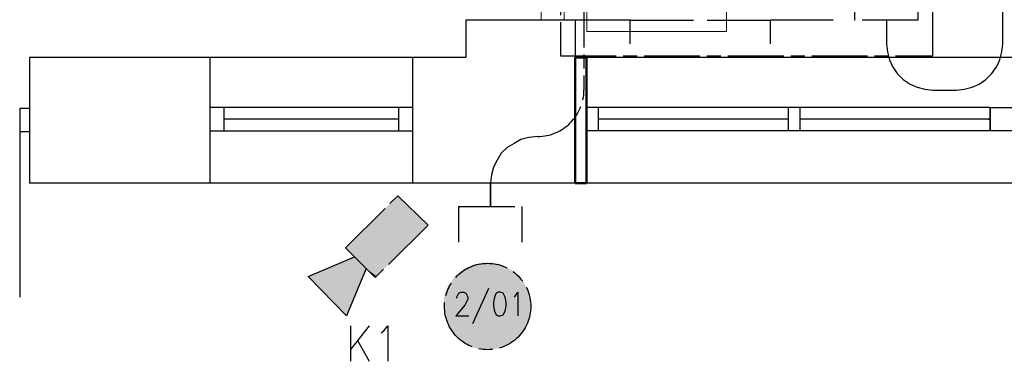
# Model space of a CAD drawing. Header units: millimetres. Extents: x 282377 to 1404227, y -783705 to 1038705.
# Tile 92 of 243: x 381472 to 381895, y 7094 to 7241. Entities that reach past the tile are written whole.
import ezdxf

# ---------------------------------------------------------------- set-up
doc = ezdxf.new("R2010")
doc.units = ezdxf.units.MM
doc.linetypes.add('ACAD_ISO08W100', pattern=[36, 24, -3, 6, -3])
doc.layers.add('!!ELEKTRYKA', color=7, linetype='Continuous')
for name, color, linetype, lineweight in [('BA_drz', 7, 'Continuous', 18), ('PG_WIDOKOWE_CIENKIE', 7, 'Continuous', 18), ('PG_WYPOSAŻENIE', 9, 'Continuous', 18)]:
    doc.layers.add(name, color=color, linetype=linetype, lineweight=lineweight)

msp = doc.modelspace()

# ---------------------------------------------------------------- linework, layer by layer
at = {"layer": '!!ELEKTRYKA', "color": 1, "linetype": 'ACAD_ISO08W100', "lineweight": -3}
for points in [[(381844.2, 7240.58), (381844.2, 7230.42), (381844.62, 7227.03), (381845.47, 7223.65), (381846.74, 7220.68), (381848.85, 7217.72), (381851.39, 7215.18), (381854.36, 7213.06), (381857.32, 7211.79), (381860.71, 7210.95), (381864.09, 7210.52), (381874.25, 7210.52), (381877.64, 7210.95), (381881.03, 7211.79), (381883.99, 7213.06), (381886.95, 7215.18), (381889.49, 7217.72), (381891.61, 7220.68), (381892.88, 7223.65), (381893.73, 7227.03), (381894.15, 7230.42), (381894.15, 7284.61)], [(381857.74, 7255.82), (381857.74, 7240.58), (381830.65, 7240.58), (381830.65, 7255.82)], [(381660.47, 7145.33), (381660.47, 7160.57), (381687.56, 7160.57), (381687.56, 7145.33)]]:
    msp.add_lwpolyline(points, dxfattribs=at)
at = {"layer": '!!ELEKTRYKA', "color": 254, "linetype": 'ACAD_ISO08W100', "lineweight": -3, "true_color": 0xdddddd}
msp.add_lwpolyline([(381864.09, 7225.34), (381864.09, 7275.72), (381704.07, 7275.72), (381704.07, 7225.34)], close=True, dxfattribs=at)
at = {"layer": '!!ELEKTRYKA', "color": 1, "linetype": 'ACAD_ISO08W100', "lineweight": -3}
msp.add_lwpolyline([(381714.23, 7252.86), (381714.23, 7210.52, -0.409987), (381694.33, 7190.63), (381690.52, 7190.2), (381687.14, 7189.36), (381684.17, 7187.66), (381681.21, 7185.97), (381678.67, 7183.43), (381676.98, 7180.47), (381675.28, 7177.5), (381674.44, 7174.12), (381674.01, 7170.73), (381674.01, 7160.57), (381674.01, 7170.73)], format="xyb", dxfattribs=at)
at = {"layer": '!!ELEKTRYKA', "color": 217, "linetype": 'Continuous', "lineweight": -3, "true_color": 0x93278f}
for points in [[(381734.13, 7230.42), (381734.13, 7240.58), (381707.03, 7240.58)], [(381734.13, 7240.58), (381761.22, 7240.58)]]:
    msp.add_lwpolyline(points, dxfattribs=at)
at = {"layer": '!!ELEKTRYKA', "color": 30, "linetype": 'Continuous', "lineweight": -3, "true_color": 0xff7e00}
for points in [[(381767.15, 7240.58), (381794.24, 7240.58)], [(381821.34, 7240.58), (381794.24, 7240.58), (381794.24, 7230.42)]]:
    msp.add_lwpolyline(points, dxfattribs=at)
at = {"layer": '!!ELEKTRYKA', "color": 94, "linetype": 'ACAD_ISO08W100', "lineweight": -3, "true_color": 0x009500}
for points in [[(381634.22, 7165.23), (381647.34, 7152.53), (381624.48, 7130.09), (381611.78, 7142.79)], [(381615.59, 7138.98), (381620.67, 7133.9), (381612.2, 7113.58), (381595.69, 7130.51)]]:
    msp.add_lwpolyline(points, close=True, dxfattribs=at)
at = {"layer": '!!ELEKTRYKA', "color": 7, "linetype": 'ACAD_ISO08W100', "lineweight": -3}
for points in [[(381673.17, 7125.43), (381666.39, 7110.19)], [(381659.62, 7121.2), (381659.62, 7121.62), (381660.04, 7122.47), (381660.47, 7123.32), (381661.31, 7123.74), (381662.58, 7123.74), (381663.43, 7123.32), (381663.85, 7122.47), (381664.28, 7121.62), (381664.28, 7120.78), (381663.85, 7119.93), (381663.01, 7118.24), (381659.2, 7113.58), (381664.7, 7113.58)], [(381684.17, 7121.62), (381684.6, 7122.05), (381685.87, 7123.74), (381685.87, 7113.58)]]:
    msp.add_lwpolyline(points, dxfattribs=at)
msp.add_lwpolyline([(381677.4, 7123.74), (381676.55, 7123.32), (381675.71, 7121.62), (381675.28, 7119.51), (381675.28, 7117.81), (381675.71, 7115.7), (381676.55, 7114), (381677.4, 7113.58), (381678.25, 7113.58), (381679.52, 7114), (381680.36, 7115.7), (381680.79, 7117.81), (381680.79, 7119.51), (381680.36, 7121.62), (381679.52, 7123.32), (381678.25, 7123.74)], close=True, dxfattribs=at)
at = {"layer": '!!ELEKTRYKA', "color": 94, "linetype": 'ACAD_ISO08W100', "lineweight": -3, "true_color": 0x009500}
for points in [[(381613.9, 7109.34), (381613.9, 7094.1)], [(381621.94, 7109.34), (381613.9, 7099.18)], [(381627.02, 7106.38), (381628.29, 7107.23), (381629.98, 7109.34), (381629.98, 7094.1)], [(381616.86, 7102.99), (381621.94, 7094.1)]]:
    msp.add_lwpolyline(points, dxfattribs=at)
at = {"layer": '!!ELEKTRYKA', "color": 1, "linetype": 'ACAD_ISO08W100', "lineweight": -3}
msp.add_circle((381672.82, 7117.65), 18.55, dxfattribs=at)
at = {"layer": '!!ELEKTRYKA', "color": 85, "linetype": 'ACAD_ISO08W100', "lineweight": -3, "true_color": 0x57ba47}
for points in [[(381634.22, 7165.23), (381647.34, 7152.53), (381621.52, 7152.53)], [(381621.52, 7152.53), (381637.6, 7142.79), (381611.78, 7142.79)], [(381621.52, 7152.53), (381647.34, 7152.53), (381637.6, 7142.79)], [(381611.78, 7142.79), (381633.79, 7138.98), (381615.59, 7138.98)], [(381611.78, 7142.79), (381637.6, 7142.79), (381633.79, 7138.98)], [(381615.59, 7138.98), (381620.67, 7133.9), (381603.31, 7133.9)], [(381615.59, 7138.98), (381628.29, 7133.9), (381620.67, 7133.9)], [(381615.59, 7138.98), (381633.79, 7138.98), (381628.29, 7133.9)], [(381603.31, 7133.9), (381619.4, 7130.51), (381595.69, 7130.51)], [(381603.31, 7133.9), (381620.67, 7133.9), (381619.4, 7130.51)], [(381620.67, 7133.9), (381625.33, 7130.51), (381624.06, 7130.51)], [(381620.67, 7133.9), (381628.29, 7133.9), (381625.33, 7130.51)], [(381595.69, 7130.51), (381619.4, 7130.09), (381596.12, 7130.09)], [(381595.69, 7130.51), (381619.4, 7130.51), (381619.4, 7130.09)], [(381596.12, 7130.09), (381619.4, 7130.09), (381612.2, 7113.58)], [(381624.06, 7130.51), (381625.33, 7130.51), (381624.48, 7130.09)]]:
    msp.add_solid(points, dxfattribs=at)
at = {"layer": '!!ELEKTRYKA', "color": 1, "linetype": 'ACAD_ISO08W100', "lineweight": -3}
for points in [[(381661.74, 7133.05), (381684.6, 7132.21), (381660.47, 7132.21)], [(381663.43, 7134.32), (381683.33, 7133.05), (381661.74, 7133.05)], [(381661.74, 7133.05), (381683.33, 7133.05), (381684.6, 7132.21)], [(381665.12, 7134.75), (381681.63, 7134.32), (381663.43, 7134.32)], [(381663.43, 7134.32), (381681.63, 7134.32), (381683.33, 7133.05)], [(381666.39, 7135.59), (381680.36, 7134.75), (381665.12, 7134.75)], [(381665.12, 7134.75), (381680.36, 7134.75), (381681.63, 7134.32)], [(381668.51, 7136.02), (381678.25, 7135.59), (381666.39, 7135.59)], [(381666.39, 7135.59), (381678.25, 7135.59), (381680.36, 7134.75)], [(381669.78, 7136.44), (381676.98, 7136.02), (381668.51, 7136.02)], [(381668.51, 7136.02), (381676.98, 7136.02), (381678.25, 7135.59)], [(381669.78, 7136.44), (381674.86, 7136.44), (381676.98, 7136.02)], [(381657.93, 7129.67), (381688.41, 7127.97), (381657.08, 7127.97)], [(381659.2, 7130.94), (381687.14, 7129.67), (381657.93, 7129.67)], [(381657.93, 7129.67), (381687.14, 7129.67), (381688.41, 7127.97)], [(381660.47, 7132.21), (381686.29, 7130.94), (381659.2, 7130.94)], [(381659.2, 7130.94), (381686.29, 7130.94), (381687.14, 7129.67)], [(381660.47, 7132.21), (381684.6, 7132.21), (381686.29, 7130.94)], [(381655.39, 7125.01), (381690.52, 7123.32), (381654.54, 7123.32)], [(381655.81, 7126.28), (381690.1, 7125.01), (381655.39, 7125.01)], [(381655.39, 7125.01), (381690.1, 7125.01), (381690.52, 7123.32)], [(381657.08, 7127.97), (381689.25, 7126.28), (381655.81, 7126.28)], [(381655.81, 7126.28), (381689.25, 7126.28), (381690.1, 7125.01)], [(381657.08, 7127.97), (381688.41, 7127.97), (381689.25, 7126.28)], [(381654.54, 7123.32), (381690.95, 7121.62), (381654.12, 7121.62)], [(381654.12, 7121.62), (381690.95, 7119.51), (381654.12, 7119.51)], [(381654.12, 7121.62), (381690.95, 7121.62), (381690.95, 7119.51)], [(381654.54, 7123.32), (381690.52, 7123.32), (381690.95, 7121.62)], [(381654.12, 7119.51), (381691.37, 7117.81), (381654.12, 7117.81)], [(381654.12, 7119.51), (381690.95, 7119.51), (381691.37, 7117.81)], [(381654.12, 7117.81), (381690.95, 7116.12), (381654.12, 7116.12)], [(381654.12, 7117.81), (381691.37, 7117.81), (381690.95, 7116.12)], [(381654.12, 7116.12), (381690.95, 7114.43), (381654.12, 7114.43)], [(381654.12, 7116.12), (381690.95, 7116.12), (381690.95, 7114.43)], [(381654.12, 7114.43), (381690.52, 7112.73), (381654.54, 7112.73)], [(381654.12, 7114.43), (381690.95, 7114.43), (381690.52, 7112.73)], [(381654.54, 7112.73), (381690.1, 7111.04), (381655.39, 7111.04)], [(381654.54, 7112.73), (381690.52, 7112.73), (381690.1, 7111.04)], [(381655.39, 7111.04), (381689.25, 7109.34), (381655.81, 7109.34)], [(381655.39, 7111.04), (381690.1, 7111.04), (381689.25, 7109.34)], [(381655.81, 7109.34), (381688.41, 7107.65), (381657.08, 7107.65)], [(381655.81, 7109.34), (381689.25, 7109.34), (381688.41, 7107.65)], [(381657.08, 7107.65), (381687.14, 7106.38), (381657.93, 7106.38)], [(381657.08, 7107.65), (381688.41, 7107.65), (381687.14, 7106.38)], [(381657.93, 7106.38), (381686.29, 7105.11), (381659.2, 7105.11)], [(381657.93, 7106.38), (381687.14, 7106.38), (381686.29, 7105.11)], [(381659.2, 7105.11), (381684.6, 7103.84), (381660.47, 7103.84)], [(381659.2, 7105.11), (381686.29, 7105.11), (381684.6, 7103.84)], [(381660.47, 7103.84), (381683.33, 7102.57), (381661.74, 7102.57)], [(381660.47, 7103.84), (381684.6, 7103.84), (381683.33, 7102.57)], [(381661.74, 7102.57), (381681.63, 7101.72), (381663.43, 7101.72)], [(381661.74, 7102.57), (381683.33, 7102.57), (381681.63, 7101.72)], [(381663.43, 7101.72), (381680.36, 7100.88), (381665.12, 7100.88)], [(381663.43, 7101.72), (381681.63, 7101.72), (381680.36, 7100.88)], [(381665.12, 7100.88), (381678.25, 7100.03), (381666.39, 7100.03)], [(381665.12, 7100.88), (381680.36, 7100.88), (381678.25, 7100.03)], [(381666.39, 7100.03), (381676.98, 7099.61), (381668.51, 7099.61)], [(381666.39, 7100.03), (381678.25, 7100.03), (381676.98, 7099.61)], [(381668.51, 7099.61), (381674.86, 7099.18), (381669.78, 7099.18)], [(381668.51, 7099.61), (381676.98, 7099.61), (381674.86, 7099.18)]]:
    msp.add_solid(points, dxfattribs=at)
at = {"color": 252}
for p, q in [((381710.51, 7240.62), (381663.51, 7240.62)), ((381663.51, 7240.62), (381663.51, 7224.62)), ((381710.51, 7240.62), (381710.51, 7170.62)), ((381663.51, 7224.62), (381476.01, 7224.62)), ((381476.01, 7224.62), (381476.01, 7170.62)), ((381553.51, 7224.62), (381553.51, 7170.62)), ((381640.51, 7224.62), (381640.51, 7170.62)), ((382076.51, 7224.62), (381710.51, 7224.62)), ((381476.01, 7202.62), (381471.76, 7202.62)), ((381471.76, 7202.62), (381471.76, 7192.62)), ((381553.51, 7203.12), (381553.51, 7193.12)), ((381640.51, 7203.12), (381553.51, 7203.12)), ((381559.51, 7203.12), (381559.51, 7193.12)), ((381634.51, 7203.12), (381634.51, 7193.12)), ((381640.51, 7203.12), (381640.51, 7193.12)), ((381888.76, 7203.12), (381715.26, 7203.12)), ((381720.26, 7203.12), (381720.26, 7193.12)), ((381802.01, 7203.12), (381802.01, 7193.12)), ((381807.01, 7203.12), (381807.01, 7193.12)), ((381888.76, 7203.12), (381888.76, 7193.12)), ((381471.76, 7197.62), (381471.76, 7121.62)), ((381634.51, 7198.12), (381559.51, 7198.12)), ((381802.01, 7198.12), (381720.26, 7198.12)), ((381888.76, 7198.12), (381807.01, 7198.12)), ((381476.01, 7192.62), (381471.76, 7192.62)), ((381553.51, 7193.12), (381640.51, 7193.12)), ((381888.76, 7193.12), (381715.26, 7193.12)), ((382261.01, 7170.62), (381476.01, 7170.62))]:
    msp.add_line(p, q, dxfattribs=at)
at = {"color": 252, "lineweight": 20}
msp.add_line((381694.51, 7240.62), (381710.51, 7240.62), dxfattribs=at)
at = {"color": 252}
msp.add_lwpolyline([(381907.76, 7203.12), (381907.76, 7193.12), (381888.76, 7193.12), (381888.76, 7203.12)], close=True, dxfattribs=at)
msp.add_point((381888.01, 7198.12), dxfattribs=at)
msp.add_point((381888.01, 7198.12), dxfattribs=at)
msp.add_point((381888.01, 7198.12), dxfattribs=at)
msp.add_point((381888.01, 7198.12), dxfattribs=at)
at = {"layer": 'BA_drz', "color": 252}
for p, q in [((381695.76, 7420.62), (381695.76, 7240.62)), ((381705.76, 7420.62), (381705.76, 7240.62))]:
    msp.add_line(p, q, dxfattribs=at)
at = {"layer": 'PG_WIDOKOWE_CIENKIE', "color": 252, "lineweight": 50}
msp.add_line((381715.26, 7203.12), (381715.26, 7193.12), dxfattribs=at)
msp.add_lwpolyline([(381710.51, 7224.62), (381715.26, 7224.62), (381715.26, 7170.62), (381710.51, 7170.62)], close=True, dxfattribs=at)
at = {"layer": 'PG_WYPOSAŻENIE', "color": 252}
for p, q in [((381715.42, 7436.62), (381715.42, 7235.69)), ((381775.42, 7436.62), (381775.42, 7235.69)), ((381775.42, 7235.69), (381715.42, 7235.69))]:
    msp.add_line(p, q, dxfattribs=at)

doc.saveas('drawing.dxf')
